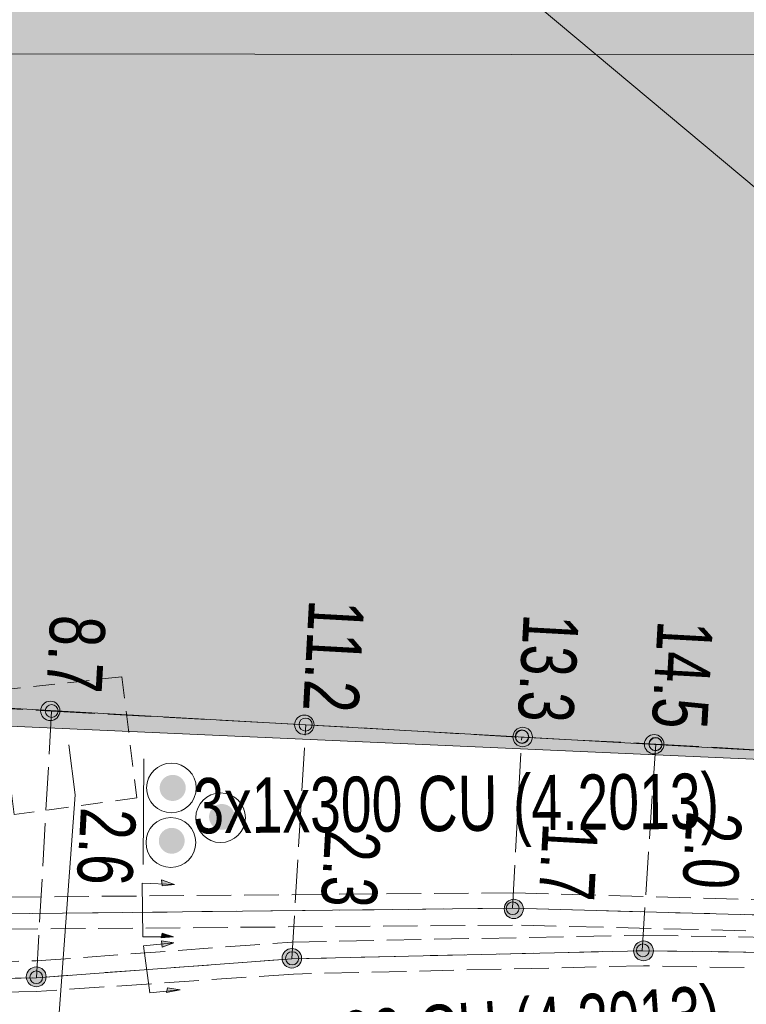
# Model space of a CAD drawing. Header units: metres. Extents: x -740 to 758, y -633 to 854.
# Tile 191 of 256: x -359.16 to -352.16, y 230.52 to 240.02. Entities that reach past the tile are written whole.
import ezdxf

# ---------------------------------------------------------------- set-up
doc = ezdxf.new("R2010")
doc.units = ezdxf.units.M
doc.header["$MEASUREMENT"] = 0
for name, pattern in [('208_125', [0.3328, 0.208, -0.1248]), ('333_125', [0.4576, 0.3328, -0.1248]), ('333_333', [0.6656, 0.3328, -0.3328]), ('416_125', [0.5408, 0.416, -0.1248])]:
    doc.linetypes.add(name, pattern=pattern)
for name, color, linetype in [('Grundkarte.LOVION', 7, 'Continuous'), ('Strom.LOVION', 7, 'Continuous'), ('StromBemass.LOVION', 7, 'Continuous'), ('Telko.LOVION', 7, 'Continuous'), ('ViewBounds.LOVION', 7, 'Continuous')]:
    doc.layers.add(name, color=color, linetype=linetype)
doc.styles.add('ERSTELLTER_STIL_1', font='arial.ttf')

msp = doc.modelspace()

# ---------------------------------------------------------------- hatches: boundary and pattern name
at = {"layer": 'Grundkarte.LOVION', "linetype": 'Continuous', "lineweight": 18}
msp.add_hatch(color=254, dxfattribs=at).paths.add_polyline_path([(-365.906, 264.8289), (-367.3712, 233.5633), (-349.9164, 232.7872), (-348.2113, 264.0171)])
at = {"layer": 'Strom.LOVION', "linetype": 'Continuous', "lineweight": 18}
for color, points in [(34, [(-367.5462, 233.8418), (-349.789, 232.844), (-348.0775, 264.311), (-365.8451, 265.2634)]), (194, [(-357.5885, 232.5271), (-357.5792, 232.5399), (-357.5717, 232.5538), (-357.5659, 232.5685), (-357.562, 232.5838), (-357.5601, 232.5994), (-357.5602, 232.6152), (-357.5622, 232.6309), (-357.5662, 232.6462), (-357.572, 232.6608), (-357.5797, 232.6746), (-357.589, 232.6874), (-357.5998, 232.6989), (-357.612, 232.7089), (-357.6254, 232.7173), (-357.6397, 232.724), (-357.6547, 232.7288), (-357.6702, 232.7317), (-357.686, 232.7327), (-357.7018, 232.7316), (-357.7173, 232.7286), (-357.7323, 232.7237), (-357.7465, 232.7169), (-357.7598, 232.7084), (-357.772, 232.6983), (-357.7827, 232.6868), (-357.792, 232.674), (-357.7995, 232.6601), (-357.8053, 232.6454), (-357.8092, 232.6301), (-357.8111, 232.6144), (-357.811, 232.5986), (-357.809, 232.583), (-357.805, 232.5677), (-357.7992, 232.553), (-357.7915, 232.5392), (-357.7822, 232.5265), (-357.7714, 232.515), (-357.7592, 232.505), (-357.7458, 232.4966), (-357.7315, 232.4899), (-357.7165, 232.4851), (-357.701, 232.4822), (-357.6852, 232.4812), (-357.6694, 232.4823), (-357.6539, 232.4853), (-357.6389, 232.4902), (-357.6247, 232.497), (-357.6114, 232.5055), (-357.5992, 232.5156)]), (194, [(-357.1149, 232.2485), (-357.1058, 232.2611), (-357.0983, 232.2748), (-357.0926, 232.2894), (-357.0888, 232.3045), (-357.0869, 232.32), (-357.0869, 232.3356), (-357.0889, 232.3511), (-357.0928, 232.3662), (-357.0986, 232.3806), (-357.1062, 232.3943), (-357.1154, 232.4069), (-357.1261, 232.4182), (-357.1382, 232.4281), (-357.1514, 232.4365), (-357.1655, 232.4431), (-357.1804, 232.4478), (-357.1957, 232.4507), (-357.2113, 232.4516), (-357.2269, 232.4506), (-357.2422, 232.4476), (-357.257, 232.4428), (-357.2711, 232.4361), (-357.2843, 232.4277), (-357.2963, 232.4177), (-357.3069, 232.4063), (-357.316, 232.3936), (-357.3235, 232.3799), (-357.3292, 232.3654), (-357.333, 232.3503), (-357.3349, 232.3348), (-357.3349, 232.3192), (-357.3329, 232.3037), (-357.329, 232.2886), (-357.3232, 232.2741), (-357.3156, 232.2605), (-357.3064, 232.2479), (-357.2957, 232.2365), (-357.2836, 232.2266), (-357.2704, 232.2183), (-357.2563, 232.2117), (-357.2414, 232.2069), (-357.2261, 232.204), (-357.2105, 232.2031), (-357.1949, 232.2041), (-357.1796, 232.2071), (-357.1648, 232.212), (-357.1507, 232.2187), (-357.1375, 232.2271), (-357.1255, 232.2371)]), (194, [(-357.5986, 232.0178), (-357.5894, 232.0305), (-357.5819, 232.0442), (-357.5762, 232.0588), (-357.5724, 232.0739), (-357.5704, 232.0895), (-357.5705, 232.1051), (-357.5725, 232.1206), (-357.5764, 232.1358), (-357.5823, 232.1503), (-357.5898, 232.164), (-357.5991, 232.1766), (-357.6098, 232.188), (-357.6219, 232.1979), (-357.6351, 232.2062), (-357.6493, 232.2129), (-357.6642, 232.2177), (-357.6796, 232.2205), (-357.6952, 232.2215), (-357.7108, 232.2204), (-357.7262, 232.2175), (-357.741, 232.2126), (-357.7552, 232.2059), (-357.7684, 232.1974), (-357.7804, 232.1874), (-357.7911, 232.176), (-357.8002, 232.1633), (-357.8077, 232.1496), (-357.8134, 232.135), (-357.8173, 232.1198), (-357.8192, 232.1043), (-357.8191, 232.0887), (-357.8171, 232.0731), (-357.8132, 232.058), (-357.8074, 232.0435), (-357.7998, 232.0298), (-357.7905, 232.0172), (-357.7798, 232.0058), (-357.7677, 231.9959), (-357.7545, 231.9875), (-357.7403, 231.9809), (-357.7254, 231.9761), (-357.71, 231.9732), (-357.6944, 231.9723), (-357.6788, 231.9733), (-357.6634, 231.9763), (-357.6486, 231.9812), (-357.6344, 231.9879), (-357.6213, 231.9963), (-357.6092, 232.0063)])]:
    msp.add_hatch(color=color, dxfattribs=at).paths.add_polyline_path(points)
at = {"layer": 'Strom.LOVION', "linetype": 'Continuous', "lineweight": 13}
for points in [[(-357.6695, 231.6745), (-357.7924, 231.7216), (-357.7866, 231.663)], [(-357.6794, 231.1711), (-357.7862, 231.205), (-357.7965, 231.1596)], [(-357.6737, 231.1125), (-357.7937, 231.1303), (-357.7879, 231.0718)], [(-357.6147, 230.6602), (-357.7347, 230.678), (-357.745, 230.6326)]]:
    msp.add_hatch(color=7, dxfattribs=at).paths.add_polyline_path(points)
at = {"layer": 'StromBemass.LOVION', "linetype": 'Continuous', "lineweight": 13}
for points in [[(-358.7939, 233.2911), (-358.787, 233.3006), (-358.7814, 233.3108), (-358.7772, 233.3217), (-358.7743, 233.333), (-358.7729, 233.3446), (-358.7729, 233.3563), (-358.7744, 233.3679), (-358.7773, 233.3792), (-358.7817, 233.3901), (-358.7873, 233.4003), (-358.7942, 233.4097), (-358.8023, 233.4182), (-358.8113, 233.4256), (-358.8212, 233.4319), (-358.8318, 233.4368), (-358.8429, 233.4404), (-358.8544, 233.4426), (-358.8661, 233.4432), (-358.8777, 233.4425), (-358.8892, 233.4403), (-358.9003, 233.4366), (-358.9109, 233.4316), (-358.9207, 233.4253), (-358.9297, 233.4178), (-358.9377, 233.4093), (-358.9445, 233.3998), (-358.9501, 233.3895), (-358.9544, 233.3787), (-358.9572, 233.3673), (-358.9587, 233.3557), (-358.9586, 233.344), (-358.9571, 233.3324), (-358.9542, 233.3211), (-358.9498, 233.3103), (-358.9442, 233.3001), (-358.9373, 233.2906), (-358.9292, 233.2821), (-358.9202, 233.2747), (-358.9103, 233.2685), (-358.8997, 233.2635), (-358.8886, 233.26), (-358.8771, 233.2578), (-358.8655, 233.2571), (-358.8538, 233.2579), (-358.8423, 233.2601), (-358.8312, 233.2638), (-358.8207, 233.2688), (-358.8108, 233.2751), (-358.8018, 233.2825)], [(-358.8049, 233.3097), (-358.8003, 233.3161), (-358.7965, 233.3229), (-358.7937, 233.3302), (-358.7918, 233.3378), (-358.7908, 233.3456), (-358.7908, 233.3534), (-358.7918, 233.3611), (-358.7938, 233.3687), (-358.7967, 233.376), (-358.8005, 233.3828), (-358.8051, 233.3891), (-358.8105, 233.3948), (-358.8165, 233.3998), (-358.8231, 233.4039), (-358.8302, 233.4072), (-358.8377, 233.4096), (-358.8453, 233.4111), (-358.8531, 233.4115), (-358.8609, 233.411), (-358.8686, 233.4095), (-358.8761, 233.4071), (-358.8831, 233.4037), (-358.8897, 233.3995), (-358.8957, 233.3945), (-358.901, 233.3888), (-358.9056, 233.3825), (-358.9094, 233.3756), (-358.9122, 233.3683), (-358.9141, 233.3607), (-358.9151, 233.353), (-358.9151, 233.3452), (-358.9141, 233.3374), (-358.9121, 233.3298), (-358.9092, 233.3226), (-358.9054, 233.3157), (-358.9008, 233.3094), (-358.8954, 233.3038), (-358.8894, 233.2988), (-358.8828, 233.2946), (-358.8757, 233.2913), (-358.8682, 233.2889), (-358.8606, 233.2875), (-358.8527, 233.287), (-358.8449, 233.2875), (-358.8373, 233.289), (-358.8298, 233.2915), (-358.8228, 233.2948), (-358.8162, 233.299), (-358.8102, 233.304)], [(-358.8049, 233.3097), (-358.8003, 233.3161), (-358.7965, 233.3229), (-358.7937, 233.3302), (-358.7918, 233.3378), (-358.7908, 233.3456), (-358.7908, 233.3534), (-358.7918, 233.3611), (-358.7938, 233.3687), (-358.7967, 233.376), (-358.8005, 233.3828), (-358.8051, 233.3891), (-358.8105, 233.3948), (-358.8165, 233.3998), (-358.8231, 233.4039), (-358.8302, 233.4072), (-358.8377, 233.4096), (-358.8453, 233.4111), (-358.8531, 233.4115), (-358.8609, 233.411), (-358.8686, 233.4095), (-358.8761, 233.4071), (-358.8831, 233.4037), (-358.8897, 233.3995), (-358.8957, 233.3945), (-358.901, 233.3888), (-358.9056, 233.3825), (-358.9094, 233.3756), (-358.9122, 233.3683), (-358.9141, 233.3607), (-358.9151, 233.353), (-358.9151, 233.3452), (-358.9141, 233.3374), (-358.9121, 233.3298), (-358.9092, 233.3226), (-358.9054, 233.3157), (-358.9008, 233.3094), (-358.8954, 233.3038), (-358.8894, 233.2988), (-358.8828, 233.2946), (-358.8757, 233.2913), (-358.8682, 233.2889), (-358.8606, 233.2875), (-358.8527, 233.287), (-358.8449, 233.2875), (-358.8373, 233.289), (-358.8298, 233.2915), (-358.8228, 233.2948), (-358.8162, 233.299), (-358.8102, 233.304)], [(-356.3438, 233.1565), (-356.3369, 233.166), (-356.3312, 233.1764), (-356.3269, 233.1874), (-356.324, 233.1988), (-356.3226, 233.2105), (-356.3226, 233.2223), (-356.3241, 233.234), (-356.3271, 233.2454), (-356.3315, 233.2564), (-356.3372, 233.2667), (-356.3442, 233.2762), (-356.3523, 233.2848), (-356.3614, 233.2923), (-356.3714, 233.2985), (-356.382, 233.3035), (-356.3933, 233.3071), (-356.4049, 233.3093), (-356.4166, 233.31), (-356.4284, 233.3092), (-356.44, 233.307), (-356.4512, 233.3033), (-356.4619, 233.2983), (-356.4718, 233.2919), (-356.4809, 233.2844), (-356.4889, 233.2757), (-356.4958, 233.2662), (-356.5015, 233.2558), (-356.5058, 233.2448), (-356.5087, 233.2334), (-356.5101, 233.2217), (-356.5101, 233.2099), (-356.5086, 233.1982), (-356.5056, 233.1868), (-356.5012, 233.1758), (-356.4955, 233.1655), (-356.4885, 233.156), (-356.4804, 233.1474), (-356.4713, 233.1399), (-356.4613, 233.1336), (-356.4506, 233.1286), (-356.4394, 233.125), (-356.4278, 233.1229), (-356.416, 233.1222), (-356.4043, 233.1229), (-356.3927, 233.1252), (-356.3815, 233.1289), (-356.3708, 233.1339), (-356.3609, 233.1403), (-356.3518, 233.1478)], [(-356.3552, 233.1778), (-356.3505, 233.1843), (-356.3467, 233.1913), (-356.3438, 233.1987), (-356.3418, 233.2064), (-356.3409, 233.2143), (-356.3409, 233.2222), (-356.3419, 233.2301), (-356.3439, 233.2378), (-356.3469, 233.2452), (-356.3507, 233.2522), (-356.3554, 233.2586), (-356.3609, 233.2644), (-356.367, 233.2695), (-356.3738, 233.2737), (-356.381, 233.2771), (-356.3886, 233.2795), (-356.3964, 233.281), (-356.4043, 233.2814), (-356.4123, 233.2809), (-356.4201, 233.2794), (-356.4276, 233.2769), (-356.4348, 233.2735), (-356.4415, 233.2692), (-356.4477, 233.2641), (-356.4531, 233.2583), (-356.4577, 233.2518), (-356.4615, 233.2449), (-356.4645, 233.2375), (-356.4664, 233.2297), (-356.4674, 233.2218), (-356.4674, 233.2139), (-356.4663, 233.206), (-356.4643, 233.1983), (-356.4614, 233.1909), (-356.4575, 233.1839), (-356.4528, 233.1775), (-356.4474, 233.1717), (-356.4412, 233.1667), (-356.4345, 233.1624), (-356.4273, 233.1591), (-356.4197, 233.1566), (-356.4119, 233.1552), (-356.4039, 233.1547), (-356.396, 233.1552), (-356.3882, 233.1567), (-356.3806, 233.1592), (-356.3734, 233.1626), (-356.3667, 233.1669), (-356.3606, 233.172)], [(-356.3552, 233.1778), (-356.3505, 233.1843), (-356.3467, 233.1913), (-356.3438, 233.1987), (-356.3418, 233.2064), (-356.3409, 233.2143), (-356.3409, 233.2222), (-356.3419, 233.2301), (-356.3439, 233.2378), (-356.3469, 233.2452), (-356.3507, 233.2522), (-356.3554, 233.2586), (-356.3609, 233.2644), (-356.367, 233.2695), (-356.3738, 233.2737), (-356.381, 233.2771), (-356.3886, 233.2795), (-356.3964, 233.281), (-356.4043, 233.2814), (-356.4123, 233.2809), (-356.4201, 233.2794), (-356.4276, 233.2769), (-356.4348, 233.2735), (-356.4415, 233.2692), (-356.4477, 233.2641), (-356.4531, 233.2583), (-356.4577, 233.2518), (-356.4615, 233.2449), (-356.4645, 233.2375), (-356.4664, 233.2297), (-356.4674, 233.2218), (-356.4674, 233.2139), (-356.4663, 233.206), (-356.4643, 233.1983), (-356.4614, 233.1909), (-356.4575, 233.1839), (-356.4528, 233.1775), (-356.4474, 233.1717), (-356.4412, 233.1667), (-356.4345, 233.1624), (-356.4273, 233.1591), (-356.4197, 233.1566), (-356.4119, 233.1552), (-356.4039, 233.1547), (-356.396, 233.1552), (-356.3882, 233.1567), (-356.3806, 233.1592), (-356.3734, 233.1626), (-356.3667, 233.1669), (-356.3606, 233.172)], [(-354.2387, 233.0388), (-354.2318, 233.0484), (-354.2261, 233.0587), (-354.2218, 233.0697), (-354.2189, 233.0811), (-354.2175, 233.0928), (-354.2175, 233.1046), (-354.219, 233.1163), (-354.222, 233.1277), (-354.2264, 233.1386), (-354.2321, 233.1489), (-354.239, 233.1585), (-354.2471, 233.167), (-354.2562, 233.1745), (-354.2662, 233.1808), (-354.2769, 233.1858), (-354.2881, 233.1894), (-354.2997, 233.1915), (-354.3115, 233.1922), (-354.3232, 233.1915), (-354.3348, 233.1892), (-354.346, 233.1855), (-354.3566, 233.1805), (-354.3666, 233.1741), (-354.3756, 233.1666), (-354.3837, 233.158), (-354.3906, 233.1484), (-354.3962, 233.1381), (-354.4005, 233.1271), (-354.4034, 233.1157), (-354.4048, 233.104), (-354.4048, 233.0922), (-354.4033, 233.0805), (-354.4003, 233.0691), (-354.396, 233.0582), (-354.3902, 233.0479), (-354.3833, 233.0383), (-354.3752, 233.0298), (-354.3661, 233.0223), (-354.3561, 233.016), (-354.3454, 233.011), (-354.3342, 233.0074), (-354.3226, 233.0052), (-354.3109, 233.0045), (-354.2991, 233.0053), (-354.2875, 233.0076), (-354.2763, 233.0112), (-354.2657, 233.0163), (-354.2558, 233.0226), (-354.2467, 233.0302)], [(-354.2703, 233.0629), (-354.2657, 233.0693), (-354.2619, 233.0763), (-354.259, 233.0837), (-354.257, 233.0914), (-354.2561, 233.0992), (-354.2561, 233.1072), (-354.2571, 233.115), (-354.2591, 233.1227), (-354.262, 233.1301), (-354.2659, 233.137), (-354.2706, 233.1434), (-354.276, 233.1492), (-354.2822, 233.1543), (-354.2889, 233.1585), (-354.2961, 233.1618), (-354.3036, 233.1643), (-354.3114, 233.1657), (-354.3193, 233.1662), (-354.3273, 233.1657), (-354.3351, 233.1642), (-354.3426, 233.1617), (-354.3498, 233.1583), (-354.3565, 233.154), (-354.3626, 233.1489), (-354.368, 233.1431), (-354.3726, 233.1367), (-354.3764, 233.1297), (-354.3793, 233.1223), (-354.3813, 233.1146), (-354.3822, 233.1068), (-354.3822, 233.0988), (-354.3812, 233.091), (-354.3792, 233.0833), (-354.3762, 233.0759), (-354.3724, 233.069), (-354.3677, 233.0626), (-354.3623, 233.0568), (-354.3561, 233.0518), (-354.3494, 233.0475), (-354.3422, 233.0442), (-354.3347, 233.0417), (-354.3269, 233.0403), (-354.3189, 233.0398), (-354.311, 233.0403), (-354.3032, 233.0418), (-354.2957, 233.0443), (-354.2885, 233.0477), (-354.2818, 233.052), (-354.2757, 233.0571)], [(-354.2673, 233.0593), (-354.2627, 233.0658), (-354.2588, 233.0728), (-354.2559, 233.0802), (-354.254, 233.0879), (-354.253, 233.0958), (-354.253, 233.1038), (-354.2541, 233.1117), (-354.2561, 233.1194), (-354.259, 233.1268), (-354.2629, 233.1338), (-354.2676, 233.1402), (-354.2731, 233.146), (-354.2792, 233.151), (-354.2859, 233.1553), (-354.2932, 233.1587), (-354.3008, 233.1611), (-354.3086, 233.1626), (-354.3165, 233.163), (-354.3245, 233.1625), (-354.3323, 233.161), (-354.3399, 233.1585), (-354.3471, 233.1551), (-354.3538, 233.1508), (-354.3599, 233.1457), (-354.3653, 233.1399), (-354.37, 233.1334), (-354.3738, 233.1264), (-354.3767, 233.119), (-354.3787, 233.1113), (-354.3797, 233.1034), (-354.3796, 233.0954), (-354.3786, 233.0875), (-354.3766, 233.0798), (-354.3736, 233.0724), (-354.3698, 233.0654), (-354.3651, 233.059), (-354.3596, 233.0532), (-354.3535, 233.0482), (-354.3467, 233.0439), (-354.3395, 233.0405), (-354.3319, 233.0381), (-354.3241, 233.0366), (-354.3161, 233.0362), (-354.3082, 233.0367), (-354.3004, 233.0382), (-354.2928, 233.0407), (-354.2856, 233.0441), (-354.2789, 233.0484), (-354.2728, 233.0535)], [(-352.9709, 232.969), (-352.9639, 232.9786), (-352.9583, 232.9889), (-352.954, 232.9999), (-352.9511, 233.0113), (-352.9497, 233.023), (-352.9497, 233.0348), (-352.9512, 233.0465), (-352.9542, 233.058), (-352.9586, 233.0689), (-352.9643, 233.0792), (-352.9712, 233.0887), (-352.9793, 233.0973), (-352.9885, 233.1048), (-352.9984, 233.1111), (-353.0091, 233.1161), (-353.0204, 233.1197), (-353.0319, 233.1219), (-353.0437, 233.1226), (-353.0555, 233.1218), (-353.0671, 233.1195), (-353.0783, 233.1159), (-353.0889, 233.1108), (-353.0989, 233.1044), (-353.1079, 233.0969), (-353.116, 233.0883), (-353.1229, 233.0787), (-353.1285, 233.0684), (-353.1328, 233.0574), (-353.1357, 233.0459), (-353.1372, 233.0342), (-353.1371, 233.0224), (-353.1356, 233.0107), (-353.1327, 232.9993), (-353.1283, 232.9884), (-353.1226, 232.9781), (-353.1156, 232.9685), (-353.1075, 232.96), (-353.0984, 232.9525), (-353.0884, 232.9462), (-353.0777, 232.9412), (-353.0665, 232.9376), (-353.0549, 232.9354), (-353.0431, 232.9347), (-353.0313, 232.9355), (-353.0198, 232.9377), (-353.0086, 232.9414), (-352.9979, 232.9465), (-352.988, 232.9528), (-352.9789, 232.9604)], [(-352.9822, 232.9904), (-352.9776, 232.9968), (-352.9738, 233.0038), (-352.9709, 233.0112), (-352.9689, 233.0189), (-352.9679, 233.0268), (-352.968, 233.0348), (-352.969, 233.0427), (-352.971, 233.0504), (-352.974, 233.0578), (-352.9778, 233.0647), (-352.9825, 233.0712), (-352.988, 233.0769), (-352.9941, 233.082), (-353.0009, 233.0862), (-353.0081, 233.0896), (-353.0156, 233.092), (-353.0235, 233.0935), (-353.0314, 233.094), (-353.0393, 233.0935), (-353.0472, 233.0919), (-353.0547, 233.0895), (-353.0619, 233.086), (-353.0686, 233.0818), (-353.0747, 233.0767), (-353.0802, 233.0708), (-353.0848, 233.0644), (-353.0886, 233.0574), (-353.0915, 233.05), (-353.0935, 233.0423), (-353.0945, 233.0344), (-353.0944, 233.0264), (-353.0934, 233.0185), (-353.0914, 233.0108), (-353.0885, 233.0035), (-353.0846, 232.9965), (-353.0799, 232.9901), (-353.0744, 232.9843), (-353.0683, 232.9792), (-353.0616, 232.975), (-353.0543, 232.9716), (-353.0468, 232.9692), (-353.0389, 232.9677), (-353.031, 232.9672), (-353.0231, 232.9678), (-353.0152, 232.9693), (-353.0077, 232.9718), (-353.0005, 232.9752), (-352.9938, 232.9795), (-352.9877, 232.9846)], [(-352.9806, 232.9879), (-352.9759, 232.9943), (-352.9722, 233.0013), (-352.9693, 233.0086), (-352.9673, 233.0163), (-352.9664, 233.0241), (-352.9664, 233.032), (-352.9674, 233.0398), (-352.9694, 233.0475), (-352.9723, 233.0548), (-352.9762, 233.0617), (-352.9808, 233.0681), (-352.9862, 233.0738), (-352.9924, 233.0789), (-352.999, 233.0831), (-353.0062, 233.0864), (-353.0137, 233.0888), (-353.0215, 233.0903), (-353.0294, 233.0908), (-353.0372, 233.0902), (-353.045, 233.0887), (-353.0525, 233.0863), (-353.0596, 233.0829), (-353.0663, 233.0786), (-353.0724, 233.0736), (-353.0778, 233.0678), (-353.0824, 233.0614), (-353.0862, 233.0545), (-353.089, 233.0471), (-353.091, 233.0394), (-353.0919, 233.0316), (-353.0919, 233.0237), (-353.0909, 233.0159), (-353.0889, 233.0082), (-353.086, 233.0009), (-353.0822, 232.994), (-353.0775, 232.9876), (-353.0721, 232.9819), (-353.066, 232.9769), (-353.0593, 232.9726), (-353.0521, 232.9693), (-353.0446, 232.9669), (-353.0368, 232.9654), (-353.029, 232.965), (-353.0211, 232.9655), (-353.0133, 232.967), (-353.0058, 232.9694), (-352.9987, 232.9728), (-352.992, 232.9771), (-352.986, 232.9821)], [(-354.3255, 231.3808), (-354.3187, 231.3902), (-354.3131, 231.4004), (-354.3089, 231.4113), (-354.306, 231.4226), (-354.3046, 231.4341), (-354.3046, 231.4457), (-354.3061, 231.4573), (-354.3091, 231.4685), (-354.3134, 231.4794), (-354.319, 231.4895), (-354.3259, 231.4989), (-354.3339, 231.5074), (-354.3429, 231.5148), (-354.3527, 231.521), (-354.3633, 231.5259), (-354.3743, 231.5295), (-354.3858, 231.5316), (-354.3974, 231.5323), (-354.409, 231.5315), (-354.4204, 231.5293), (-354.4315, 231.5257), (-354.442, 231.5207), (-354.4518, 231.5144), (-354.4607, 231.507), (-354.4687, 231.4985), (-354.4755, 231.489), (-354.4811, 231.4788), (-354.4853, 231.468), (-354.4882, 231.4567), (-354.4896, 231.4452), (-354.4896, 231.4335), (-354.4881, 231.422), (-354.4851, 231.4107), (-354.4808, 231.3999), (-354.4752, 231.3897), (-354.4683, 231.3803), (-354.4603, 231.3719), (-354.4513, 231.3645), (-354.4415, 231.3583), (-354.4309, 231.3534), (-354.4199, 231.3498), (-354.4084, 231.3477), (-354.3968, 231.347), (-354.3852, 231.3477), (-354.3738, 231.35), (-354.3627, 231.3536), (-354.3522, 231.3586), (-354.3424, 231.3648), (-354.3334, 231.3723)], [(-354.3601, 231.4068), (-354.3556, 231.4131), (-354.3519, 231.4199), (-354.3491, 231.4271), (-354.3472, 231.4346), (-354.3462, 231.4423), (-354.3462, 231.4501), (-354.3472, 231.4578), (-354.3492, 231.4653), (-354.3521, 231.4725), (-354.3558, 231.4793), (-354.3604, 231.4855), (-354.3657, 231.4912), (-354.3717, 231.4961), (-354.3783, 231.5002), (-354.3853, 231.5035), (-354.3927, 231.5059), (-354.4003, 231.5073), (-354.4081, 231.5078), (-354.4158, 231.5073), (-354.4234, 231.5058), (-354.4308, 231.5034), (-354.4378, 231.5), (-354.4443, 231.4959), (-354.4503, 231.4909), (-354.4556, 231.4852), (-354.4601, 231.4789), (-354.4638, 231.4721), (-354.4667, 231.4649), (-354.4686, 231.4574), (-354.4695, 231.4497), (-354.4695, 231.4419), (-354.4685, 231.4342), (-354.4665, 231.4267), (-354.4637, 231.4195), (-354.4599, 231.4127), (-354.4553, 231.4065), (-354.45, 231.4008), (-354.444, 231.3959), (-354.4374, 231.3918), (-354.4304, 231.3885), (-354.423, 231.3861), (-354.4154, 231.3847), (-354.4077, 231.3842), (-354.3999, 231.3848), (-354.3923, 231.3862), (-354.3849, 231.3887), (-354.3779, 231.392), (-354.3714, 231.3962), (-354.3654, 231.4011)], [(-353.0723, 230.9742), (-353.0653, 230.9839), (-353.0596, 230.9944), (-353.0552, 231.0056), (-353.0522, 231.0172), (-353.0508, 231.0291), (-353.0508, 231.0411), (-353.0524, 231.0529), (-353.0554, 231.0645), (-353.0598, 231.0757), (-353.0656, 231.0861), (-353.0727, 231.0958), (-353.0809, 231.1045), (-353.0902, 231.1121), (-353.1003, 231.1185), (-353.1112, 231.1236), (-353.1226, 231.1273), (-353.1344, 231.1295), (-353.1463, 231.1302), (-353.1583, 231.1294), (-353.1701, 231.1271), (-353.1814, 231.1234), (-353.1923, 231.1182), (-353.2024, 231.1118), (-353.2116, 231.1041), (-353.2198, 231.0953), (-353.2268, 231.0856), (-353.2325, 231.0751), (-353.2369, 231.064), (-353.2398, 231.0523), (-353.2413, 231.0404), (-353.2412, 231.0285), (-353.2397, 231.0166), (-353.2367, 231.005), (-353.2322, 230.9939), (-353.2264, 230.9834), (-353.2194, 230.9737), (-353.2111, 230.965), (-353.2019, 230.9574), (-353.1917, 230.951), (-353.1809, 230.9459), (-353.1695, 230.9423), (-353.1577, 230.9401), (-353.1457, 230.9393), (-353.1338, 230.9401), (-353.122, 230.9424), (-353.1106, 230.9462), (-353.0998, 230.9513), (-353.0897, 230.9577), (-353.0805, 230.9654)], [(-356.464, 230.9037), (-356.4571, 230.9133), (-356.4514, 230.9237), (-356.4471, 230.9347), (-356.4442, 230.9462), (-356.4428, 230.958), (-356.4428, 230.9698), (-356.4443, 230.9815), (-356.4473, 230.993), (-356.4517, 231.004), (-356.4574, 231.0143), (-356.4644, 231.0239), (-356.4725, 231.0325), (-356.4817, 231.04), (-356.4917, 231.0463), (-356.5024, 231.0513), (-356.5137, 231.0549), (-356.5253, 231.0571), (-356.5371, 231.0578), (-356.549, 231.057), (-356.5606, 231.0548), (-356.5718, 231.0511), (-356.5825, 231.046), (-356.5925, 231.0396), (-356.6016, 231.0321), (-356.6097, 231.0234), (-356.6166, 231.0138), (-356.6223, 231.0034), (-356.6266, 230.9924), (-356.6295, 230.9809), (-356.6309, 230.9692), (-356.6309, 230.9574), (-356.6294, 230.9456), (-356.6264, 230.9342), (-356.622, 230.9232), (-356.6163, 230.9128), (-356.6093, 230.9033), (-356.6011, 230.8947), (-356.592, 230.8871), (-356.582, 230.8808), (-356.5713, 230.8758), (-356.56, 230.8722), (-356.5484, 230.87), (-356.5365, 230.8693), (-356.5247, 230.8701), (-356.5131, 230.8724), (-356.5019, 230.8761), (-356.4912, 230.8811), (-356.4812, 230.8875), (-356.4721, 230.8951)], [(-356.4848, 230.9227), (-356.4801, 230.9292), (-356.4763, 230.9362), (-356.4733, 230.9437), (-356.4714, 230.9515), (-356.4704, 230.9594), (-356.4704, 230.9675), (-356.4714, 230.9754), (-356.4735, 230.9832), (-356.4764, 230.9907), (-356.4803, 230.9977), (-356.4851, 231.0042), (-356.4906, 231.01), (-356.4968, 231.0151), (-356.5036, 231.0194), (-356.5109, 231.0228), (-356.5185, 231.0252), (-356.5264, 231.0267), (-356.5344, 231.0272), (-356.5424, 231.0266), (-356.5503, 231.0251), (-356.5579, 231.0226), (-356.5652, 231.0192), (-356.5719, 231.0148), (-356.5781, 231.0097), (-356.5836, 231.0038), (-356.5883, 230.9973), (-356.5921, 230.9903), (-356.5951, 230.9828), (-356.597, 230.975), (-356.598, 230.9671), (-356.598, 230.959), (-356.597, 230.9511), (-356.5949, 230.9433), (-356.592, 230.9358), (-356.5881, 230.9288), (-356.5833, 230.9223), (-356.5778, 230.9165), (-356.5716, 230.9114), (-356.5648, 230.9071), (-356.5575, 230.9037), (-356.5499, 230.9013), (-356.542, 230.8998), (-356.534, 230.8993), (-356.526, 230.8998), (-356.5181, 230.9014), (-356.5105, 230.9039), (-356.5032, 230.9073), (-356.4965, 230.9116), (-356.4903, 230.9168)], [(-353.1045, 231.0005), (-353.1, 231.0068), (-353.0963, 231.0136), (-353.0934, 231.0208), (-353.0915, 231.0284), (-353.0906, 231.036), (-353.0906, 231.0438), (-353.0916, 231.0515), (-353.0936, 231.059), (-353.0964, 231.0662), (-353.1002, 231.073), (-353.1048, 231.0792), (-353.1101, 231.0849), (-353.1161, 231.0898), (-353.1226, 231.0939), (-353.1297, 231.0972), (-353.137, 231.0996), (-353.1447, 231.101), (-353.1524, 231.1015), (-353.1601, 231.1009), (-353.1677, 231.0995), (-353.1751, 231.0971), (-353.1821, 231.0937), (-353.1886, 231.0896), (-353.1946, 231.0846), (-353.1999, 231.0789), (-353.2044, 231.0726), (-353.2081, 231.0658), (-353.211, 231.0586), (-353.2129, 231.0511), (-353.2138, 231.0434), (-353.2138, 231.0357), (-353.2128, 231.028), (-353.2109, 231.0205), (-353.208, 231.0133), (-353.2042, 231.0065), (-353.1996, 231.0002), (-353.1943, 230.9946), (-353.1883, 230.9897), (-353.1818, 230.9855), (-353.1747, 230.9823), (-353.1674, 230.9799), (-353.1597, 230.9785), (-353.152, 230.978), (-353.1443, 230.9785), (-353.1367, 230.98), (-353.1293, 230.9824), (-353.1223, 230.9857), (-353.1158, 230.9899), (-353.1098, 230.9949)], [(-358.9279, 230.7241), (-358.9209, 230.7338), (-358.9152, 230.7443), (-358.9108, 230.7555), (-358.9078, 230.7671), (-358.9064, 230.779), (-358.9064, 230.791), (-358.9079, 230.8028), (-358.911, 230.8144), (-358.9154, 230.8256), (-358.9212, 230.8361), (-358.9283, 230.8457), (-358.9365, 230.8544), (-358.9458, 230.862), (-358.9559, 230.8684), (-358.9668, 230.8735), (-358.9782, 230.8772), (-358.99, 230.8794), (-359.0019, 230.8801), (-359.0139, 230.8793), (-359.0257, 230.877), (-359.037, 230.8733), (-359.0479, 230.8681), (-359.058, 230.8617), (-359.0672, 230.854), (-359.0753, 230.8453), (-359.0824, 230.8355), (-359.0881, 230.825), (-359.0925, 230.8139), (-359.0954, 230.8022), (-359.0969, 230.7903), (-359.0968, 230.7784), (-359.0953, 230.7665), (-359.0923, 230.7549), (-359.0878, 230.7438), (-359.082, 230.7333), (-359.075, 230.7236), (-359.0667, 230.7149), (-359.0575, 230.7073), (-359.0473, 230.7009), (-359.0365, 230.6958), (-359.0251, 230.6922), (-359.0133, 230.69), (-359.0013, 230.6892), (-358.9894, 230.69), (-358.9776, 230.6923), (-358.9662, 230.6961), (-358.9554, 230.7012), (-358.9453, 230.7076), (-358.9361, 230.7153)], [(-358.9541, 230.7411), (-358.9496, 230.7473), (-358.9459, 230.7541), (-358.9431, 230.7612), (-358.9412, 230.7687), (-358.9403, 230.7763), (-358.9403, 230.784), (-358.9413, 230.7916), (-358.9432, 230.799), (-358.9461, 230.8062), (-358.9498, 230.8129), (-358.9543, 230.8191), (-358.9596, 230.8247), (-358.9655, 230.8296), (-358.972, 230.8337), (-358.979, 230.8369), (-358.9863, 230.8393), (-358.9939, 230.8407), (-359.0015, 230.8411), (-359.0092, 230.8406), (-359.0167, 230.8392), (-359.024, 230.8368), (-359.031, 230.8335), (-359.0375, 230.8293), (-359.0434, 230.8244), (-359.0486, 230.8188), (-359.0531, 230.8126), (-359.0568, 230.8058), (-359.0596, 230.7987), (-359.0615, 230.7912), (-359.0624, 230.7836), (-359.0624, 230.7759), (-359.0614, 230.7683), (-359.0595, 230.7609), (-359.0566, 230.7537), (-359.0529, 230.747), (-359.0484, 230.7408), (-359.0431, 230.7352), (-359.0371, 230.7303), (-359.0306, 230.7262), (-359.0237, 230.723), (-359.0164, 230.7206), (-359.0088, 230.7192), (-359.0011, 230.7188), (-358.9935, 230.7193), (-358.9859, 230.7207), (-358.9786, 230.7231), (-358.9717, 230.7264), (-358.9652, 230.7306), (-358.9593, 230.7355)]]:
    msp.add_hatch(color=7, dxfattribs=at).paths.add_polyline_path(points)

# ---------------------------------------------------------------- linework, layer by layer
at = {"layer": 'Grundkarte.LOVION', "color": 8, "linetype": 'Continuous', "lineweight": 18}
msp.add_lwpolyline([(-365.906, 264.8289), (-348.2113, 264.0171), (-349.9164, 232.7872), (-367.3712, 233.5633)], close=True, dxfattribs=at)
at = {"layer": 'Strom.LOVION', "color": 34, "linetype": 'Continuous', "lineweight": 18}
msp.add_lwpolyline([(-367.5462, 233.8418), (-365.8451, 265.2634), (-348.0775, 264.311), (-349.789, 232.844)], close=True, dxfattribs=at)
at = {"layer": 'Strom.LOVION', "color": 9, "linetype": '333_333', "lineweight": 18}
for points in [[(-344.785, 240.3084), (-345.1447, 234.4655), (-345.4814, 233.073), (-346.1918, 232.176), (-347.2177, 231.4846), (-348.5134, 231.284), (-354.4108, 231.4463), (-360.1976, 231.383), (-363.6837, 231.3673), (-366.0715, 231.6067), (-368.2717, 232.0418), (-369.8381, 232.4946), (-371.2253, 233.2308), (-373.7233, 235.957), (-374.4854, 236.7987), (-374.5501, 237.3096), (-374.1558, 241.5894), (-373.7092, 252.288), (-374.0643, 253.199), (-374.4361, 253.8277), (-379.0371, 255.2399), (-379.3728, 255.6504), (-379.4364, 255.9988)], [(-374.978, 243.0459), (-374.8186, 242.3226), (-374.7499, 241.62), (-374.9657, 237.3281), (-374.8023, 236.413), (-374.3381, 235.8968), (-373.7688, 235.2136), (-372.1168, 233.1289), (-371.5004, 232.5685), (-370.325, 232.0332), (-367.6439, 231.3643), (-364.7693, 230.8325), (-362.7017, 230.6948), (-359.0004, 230.7759), (-356.5354, 230.9578), (-353.159, 231.0367), (-347.2994, 230.9594), (-346.068, 231.2128), (-344.9921, 231.9977), (-344.3461, 232.9476), (-344.1132, 234.3447), (-344.033, 240.175)]]:
    msp.add_lwpolyline(points, dxfattribs=at)
at = {"layer": 'Strom.LOVION', "color": 194, "linetype": 'Continuous', "lineweight": 18}
for points in [[(-352.4703, 248.0248), (-348.997, 247.5664), (-348.9545, 247.5853), (-346.7193, 247.0945), (-345.4831, 246.24), (-344.7981, 244.977), (-344.4892, 243.0269), (-344.785, 240.3084), (-345.1447, 234.4655), (-345.4814, 233.073), (-346.1918, 232.176), (-347.2177, 231.4846), (-348.5134, 231.284), (-354.4108, 231.4463), (-360.1976, 231.383), (-363.6837, 231.3673), (-366.0715, 231.6067), (-368.2717, 232.0418)], [(-352.7811, 242.4379), (-349.3004, 242.0541), (-345.6811, 242.068), (-345.102, 241.8882), (-344.6096, 241.5374), (-344.2228, 241.0579), (-344.033, 240.175), (-344.1132, 234.3447), (-344.3461, 232.9476), (-344.9921, 231.9977), (-346.068, 231.2128), (-347.2994, 230.9594), (-353.159, 231.0367), (-356.5354, 230.9578), (-359.0004, 230.7759), (-362.7017, 230.6948), (-364.7693, 230.8325), (-367.6439, 231.3643), (-370.325, 232.0332)]]:
    msp.add_lwpolyline(points, dxfattribs=at)
at = {"layer": 'Strom.LOVION', "color": 7, "linetype": '333_125', "lineweight": 13}
for points in [[(-368.2274, 232.1939), (-366.0566, 231.7559), (-363.6687, 231.5165), (-360.1987, 231.5454), (-354.3959, 231.5955), (-348.5277, 231.4304), (-347.2613, 231.6281), (-346.3071, 232.2977), (-345.6203, 233.1333), (-345.2807, 234.4965), (-344.9342, 240.3234), (-344.6357, 240.2935), (-344.9955, 234.4505), (-345.3397, 232.9834), (-346.0925, 232.0675), (-347.1581, 231.3279), (-348.499, 231.1376), (-354.4097, 231.2839), (-360.1833, 231.2366), (-363.6854, 231.2341), (-366.0865, 231.4574), (-368.3027, 231.9058)], [(-370.2807, 232.1853), (-367.6128, 231.5003), (-364.7411, 230.9979), (-362.7028, 230.8573), (-359.0015, 230.9384), (-356.5365, 231.1202), (-353.144, 231.1859), (-349.4284, 231.1207), (-347.3137, 231.1057), (-346.1248, 231.3402), (-345.1046, 232.0902), (-344.485, 233.0079), (-344.2625, 234.3597), (-344.1823, 240.19)], [(-344.194, 232.9033), (-344.8928, 231.8892), (-345.9952, 231.0721), (-347.2851, 230.813), (-349.429, 230.825), (-353.1447, 230.8903), (-356.5211, 230.8114), (-359.0021, 230.6427), (-362.7034, 230.5616), (-364.7843, 230.6833), (-367.6588, 231.215), (-370.3853, 231.8943)]]:
    msp.add_lwpolyline(points, dxfattribs=at)
at = {"layer": 'Strom.LOVION', "color": 7, "linetype": 'Continuous', "lineweight": 13}
for points in [[(-357.9654, 232.8869), (-357.9691, 231.8669)], [(-357.9812, 231.6883), (-357.975, 231.1717)], [(-357.9812, 231.6883), (-357.6695, 231.6745)], [(-357.975, 231.1717), (-357.6794, 231.1711)], [(-357.9665, 231.0839), (-357.6737, 231.1125)], [(-357.9665, 231.0839), (-357.9074, 230.6315)], [(-357.9074, 230.6315), (-357.6147, 230.6602)]]:
    msp.add_lwpolyline(points, dxfattribs=at)
for points in [[(-357.6695, 231.6745), (-357.7866, 231.663), (-357.7924, 231.7216)], [(-357.6794, 231.1711), (-357.7965, 231.1596), (-357.7862, 231.205)], [(-357.6737, 231.1125), (-357.7879, 231.0718), (-357.7937, 231.1303)], [(-357.6147, 230.6602), (-357.745, 230.6326), (-357.7347, 230.678)]]:
    msp.add_lwpolyline(points, close=True, dxfattribs=at)
for centre, radius in [((-357.6978, 232.6071), 0.2393), ((-357.224, 232.319), 0.239), ((-357.7031, 232.0804), 0.2399)]:
    msp.add_circle(centre, radius, dxfattribs=at)
at = {"layer": 'StromBemass.LOVION', "color": 7, "linetype": '416_125', "lineweight": 13}
for points in [[(-366.3757, 255.5763), (-366.8459, 246.7818), (-366.9982, 244.1069), (-367.5462, 233.8418), (-365.9556, 233.746), (-364.6021, 233.6567), (-364.2026, 233.6514), (-363.5631, 233.6105), (-362.5373, 233.5482), (-360.0863, 233.4184), (-358.8527, 233.3469), (-356.4017, 233.2171), (-354.3209, 233.0955), (-353.0287, 233.0297), (-349.789, 232.844), (-348.4223, 232.7707), (-347.2048, 232.7124), (-347.1434, 232.6889), (-346.179, 232.6501), (-344.9615, 232.5918), (-344.3513, 232.5481), (-338.8098, 232.2475), (-324.3216, 231.4326)], [(-358.8527, 233.3469), (-359.0004, 230.7759)], [(-356.5354, 230.9578), (-356.4017, 233.2171)], [(-354.4108, 231.4463), (-354.3209, 233.0955)], [(-353.159, 231.0367), (-353.0287, 233.0297)]]:
    msp.add_lwpolyline(points, dxfattribs=at)
at = {"layer": 'StromBemass.LOVION', "color": 7, "linetype": 'Continuous', "lineweight": 13}
for centre, radius in [((-358.8658, 233.3502), 0.0931), ((-358.8529, 233.3493), 0.0623), ((-358.8529, 233.3493), 0.0623), ((-356.4163, 233.2161), 0.0939), ((-356.4041, 233.2181), 0.0634), ((-356.4041, 233.2181), 0.0634), ((-354.3112, 233.0984), 0.0939), ((-354.3191, 233.103), 0.0632), ((-354.3163, 233.0996), 0.0634), ((-353.0434, 233.0286), 0.0939), ((-353.0312, 233.0306), 0.0634), ((-353.0292, 233.0279), 0.0629), ((-354.3971, 231.4396), 0.0927), ((-354.4079, 231.446), 0.0618), ((-353.146, 231.0348), 0.0954), ((-356.5368, 230.9636), 0.0943), ((-356.5342, 230.9632), 0.0639), ((-353.1522, 231.0397), 0.0617), ((-359.0016, 230.7847), 0.0954), ((-359.0013, 230.78), 0.0612)]:
    msp.add_circle(centre, radius, dxfattribs=at)
at = {"layer": 'Telko.LOVION', "color": 7, "linetype": 'Continuous', "lineweight": 13}
msp.add_lwpolyline([(-349.0345, 235.8586), (-359.802, 244.8696), (-360.3339, 249.8569)], dxfattribs=at)
at = {"layer": 'Telko.LOVION', "color": 9, "linetype": '208_125', "lineweight": 18}
msp.add_lwpolyline([(-358.0321, 232.5109), (-359.2135, 232.3511), (-359.3601, 233.5485), (-358.1759, 233.6791)], close=True, dxfattribs=at)
at = {"layer": 'Telko.LOVION', "color": 1, "linetype": 'Continuous', "lineweight": 18}
msp.add_lwpolyline([(-358.6881, 233.0231), (-358.6262, 232.5415), (-361.8507, 188.587), (-387.0914, 189.9466), (-387.6051, 189.9112), (-391.8792, 190.247), (-392.3247, 189.967), (-392.7638, 185.9931), (-393.0022, 185.4082), (-400.2312, 179.6917), (-400.686, 179.2039), (-400.9461, 178.6908), (-394.2263, 162.5601), (-386.2828, 139.2043), (-366.9014, 139.4294), (-349.995, 140.1809), (-349.8862, 139.0684), (-350.0621, 138.2975)], dxfattribs=at)
at = {"layer": 'ViewBounds.LOVION', "color": 1, "linetype": 'Continuous', "lineweight": 18}
msp.add_lwpolyline([(528.3785, 238.3994), (527.8521, -123.8374), (-505.5615, -122.3356), (-505.0351, 239.9011)], close=True, dxfattribs=at)

# ---------------------------------------------------------------- texts
at = {"layer": 'Strom.LOVION', "color": 194, "linetype": 'Continuous', "lineweight": 18, "char_height": 0.533546, "attachment_point": 7, "style": 'ERSTELLTER_STIL_1'}
for insert, rotation in [((-357.4836, 232.0072), 0.52747), ((-357.4429, 229.6544), 4.07527)]:
    msp.add_mtext('{\\A1;\\W0.71558x;3x1x300 CU (4.2013)}', dxfattribs=dict(at, insert=insert, rotation=rotation))
at = {"layer": 'StromBemass.LOVION', "color": 7, "linetype": 'Continuous', "lineweight": 13, "attachment_point": 7, "style": 'ERSTELLTER_STIL_1'}
for s, insert, char_height, rotation in [('{\\A1;\\W0.74395x;11.2}', (-356.3699, 234.4314), 0.533547, 266.82737), ('{\\A1;\\W0.71558x;8.7}', (-358.871, 234.2839), 0.533547, 266.82741), ('{\\A1;\\W0.71559x;13.3}', (-354.3082, 234.2938), 0.53354, 266.82737), ('{\\A1;\\W0.71558x;14.5}', (-353.0156, 234.2294), 0.533547, 266.82741), ('{\\A1;\\W0.71558x;2.6}', (-358.5774, 232.4252), 0.533547, 266.82741), ('{\\A1;\\W0.71558x;2.0}', (-352.7367, 232.3896), 0.533547, 266.82741), ('{\\A1;\\W0.71558x;2.3}', (-356.222, 232.2122), 0.533547, 266.82741), ('{\\A1;\\W0.71558x;1.7}', (-354.115, 232.276), 0.533547, 266.82741)]:
    msp.add_mtext(s, dxfattribs=dict(at, insert=insert, char_height=char_height, rotation=rotation))
at = {"layer": 'Telko.LOVION', "color": 220, "linetype": 'Continuous', "lineweight": 18, "insert": (-356.6161, 248.3018), "char_height": 0.915257, "attachment_point": 7, "rotation": 320.58413, "style": 'ERSTELLTER_STIL_1'}
msp.add_mtext('{\\A1;\\W0.80002x;WSW UW Möbeck 110 kV Warte}', dxfattribs=at)

doc.saveas('drawing.dxf')
